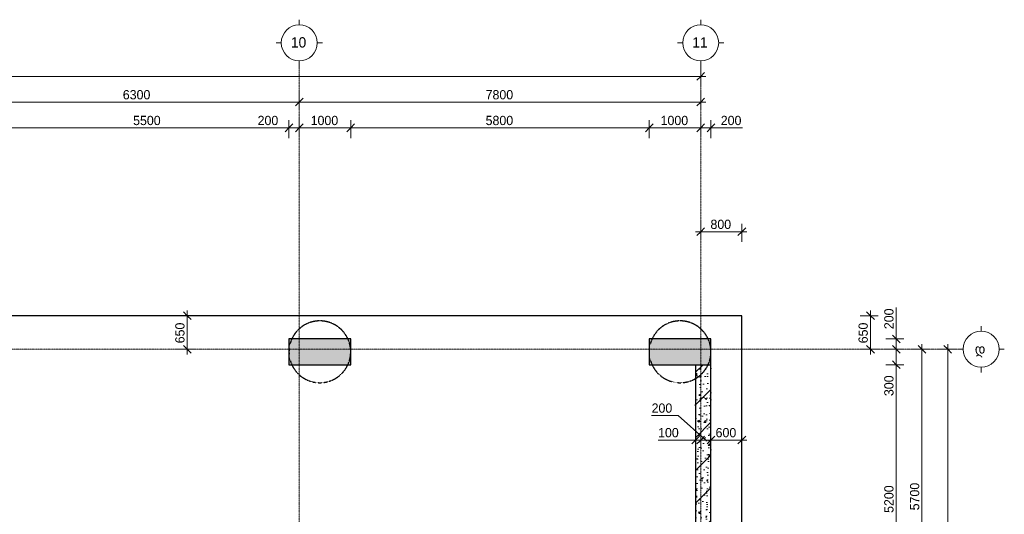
# Model space of a CAD drawing. Header units: millimetres. Extents: x -5900 to 46500, y -6400 to 30095.
# Tile 12 of 12: x 27367 to 46500, y 14194 to 23800. Entities that reach past the tile are written whole.
import ezdxf

# ---------------------------------------------------------------- set-up
doc = ezdxf.new("R2010")
doc.units = ezdxf.units.MM
doc.linetypes.add('StructuralPlan-G00_R$0$Grid Line', pattern=[22.225, 12.7, -3.175, 3.175, -3.175])
doc.linetypes.add('StructuralPlan-G00_R$0$Hidden 1_5', pattern=[2.2, 1.5, -0.7])
for name, color, linetype, lineweight in [('StructuralPlan-G00_R$0$A-010-D_DIM', 7, 'Continuous', 5), ('StructuralPlan-G00_R$0$A-010-D_DIM-100', 7, 'Continuous', 5), ('StructuralPlan-G00_R$0$A-200-M_WALL_EXT', 7, 'Continuous', 30), ('StructuralPlan-G00_R$0$A-200-M_WALL_PAT', 7, 'Continuous', 30), ('StructuralPlan-G00_R$0$S-160-M_FOUND', 7, 'Continuous', 30), ('StructuralPlan-G00_R$0$S-280-M_COLUMN', 7, 'Continuous', 30), ('StructuralPlan-G00_R$0$S-280-M_COLUMN main', 7, 'Continuous', 30), ('StructuralPlan-G00_R$0$S-280-MH_COLUMN hid lin', 7, 'StructuralPlan-G00_R$0$Hidden 1_5', 30), ('StructuralPlan-G00_R$0$Z-030-M_GRID', 7, 'Continuous', 5), ('StructuralPlan-G00_R$0$Z-033_T_GRIDREF', 7, 'Continuous', 5)]:
    doc.layers.add(name, color=color, linetype=linetype, lineweight=lineweight)
doc.styles.add('StructuralPlan-G00_R$0$Cubicon', font='Cubicon.ttf', dxfattribs={"height": 200})
doc.styles.add('StructuralPlan-G00_R$0$Cubicon_1', font='Cubicon.ttf', dxfattribs={"height": 200})
doc.styles.add('StructuralPlan-G00_R$0$Cubicon_3', font='Cubicon.ttf', dxfattribs={"height": 180})
doc.dimstyles.new('StructuralPlan-G00_R$0$CUB_DIM_1_8', dxfattribs={"dimscale": 304.8, "dimtxt": 181.601257, "dimasz": 0.492126, "dimexe": 0.492126, "dimexo": 0.0625, "dimgap": 0, "dimtad": 1, "dimdec": 0, "dimzin": 0, "dimdsep": 46, "dimtxsty": 'StructuralPlan-G00_R$0$Cubicon_3', "dimblk1": 'StructuralPlan-G00_R$0$_Oblique', "dimblk2": 'StructuralPlan-G00_R$0$_Oblique', "dimsah": 1, "dimcen": 0.09, "dimdle": 0.328084, "dimazin": 0, "dimtfac": 1, "dimtdec": 4, "dimtix": 1, "dimtmove": 0, "dimatfit": 3, "dimfxl": 0.656168, "dimfxlon": 1, "dimtvp": 1, "dimtolj": 1, "dimtzin": 0, "dimarcsym": 2})
doc.dimstyles.new('StructuralPlan-G00_R$0$CUB_DIM_1_8_1', dxfattribs={"dimscale": 304.8, "dimtxt": 181.601257, "dimasz": 0.492126, "dimexe": 0.492126, "dimexo": 0.0625, "dimgap": 0, "dimtad": 1, "dimdec": 0, "dimzin": 0, "dimdsep": 46, "dimtxsty": 'StructuralPlan-G00_R$0$Cubicon_3', "dimblk1": 'StructuralPlan-G00_R$0$_Oblique', "dimblk2": 'StructuralPlan-G00_R$0$_Oblique', "dimsah": 1, "dimcen": 0.09, "dimdle": 0.328084, "dimazin": 0, "dimtfac": 1, "dimtdec": 4, "dimtix": 1, "dimtmove": 1, "dimatfit": 3, "dimfxl": 0.656168, "dimfxlon": 1, "dimtvp": 1, "dimtolj": 1, "dimtzin": 0, "dimarcsym": 2})

# ---------------------------------------------------------------- blocks, each defined once
blk = doc.blocks.new('StructuralPlan-G00_R$0$Grid - 00_CUB_ღერძის თავი-752507-B01_RCW')
at = {"layer": 'StructuralPlan-G00_R$0$Z-033_T_GRIDREF'}
for p, q in [((0, 3.5), (0, 4.5)), ((-3.5, 0), (-4.5, 0)), ((3.5, 0), (4.5, 0)), ((0, -3.5), (0, -4.5))]:
    blk.add_line(p, q, dxfattribs=at)
blk.add_circle((0, 0), 3.5, dxfattribs=at)
blk = doc.blocks.new('StructuralPlan-G00_R$0$DIMBLOCK28-B01_RCW')
at = {"layer": 'StructuralPlan-G00_R$0$A-010-D_DIM-100', "transparency": 16777216}
for p, q in [((0, 22700), (0, 22900)), ((0, 22700), (75, 22775)), ((40600, 22700), (40600, 22900)), ((40600, 22700), (40675, 22775)), ((-100, 22700), (40700, 22700)), ((0, 22700), (-75, 22625)), ((0, 22700), (0, 22550)), ((40600, 22700), (40525, 22625)), ((40600, 22700), (40600, 22550))]:
    blk.add_line(p, q, dxfattribs=at)
at = {"layer": 'StructuralPlan-G00_R$0$A-010-D_DIM-100', "color": 0, "transparency": 16777216, "insert": (19951, 22933), "char_height": 180, "width": 838.16, "attachment_point": 1, "line_spacing_factor": 0.931288, "style": 'StructuralPlan-G00_R$0$Cubicon_3'}
blk.add_mtext('40600', dxfattribs=at)
blk = doc.blocks.new('StructuralPlan-G00_R$0$_Oblique')
at = {"color": 0, "linetype": 'ByBlock', "lineweight": -2}
blk.add_line((-0.5, -0.5), (0.5, 0.5), dxfattribs=at)
blk = doc.blocks.new('StructuralPlan-G00_R$0$DIMBLOCK33-B01_RCW')
at = {"layer": 'StructuralPlan-G00_R$0$A-010-D_DIM-100', "transparency": 16777216}
for p, q in [((26500, 22200), (26500, 22400)), ((32800, 22200), (32800, 22400)), ((26500, 22200), (26425, 22125)), ((26500, 22200), (26575, 22275)), ((26500, 22200), (32800, 22200)), ((26500, 22200), (26500, 22050)), ((32800, 22200), (32725, 22125)), ((32800, 22200), (32875, 22275)), ((32800, 22200), (32800, 22050))]:
    blk.add_line(p, q, dxfattribs=at)
at = {"layer": 'StructuralPlan-G00_R$0$A-010-D_DIM-100', "color": 0, "transparency": 16777216, "insert": (29371, 22433), "char_height": 180, "width": 670.53, "attachment_point": 1, "line_spacing_factor": 0.931288, "style": 'StructuralPlan-G00_R$0$Cubicon_3'}
blk.add_mtext('6300', dxfattribs=at)
blk = doc.blocks.new('StructuralPlan-G00_R$0$DIMBLOCK34-B01_RCW')
at = {"layer": 'StructuralPlan-G00_R$0$A-010-D_DIM-100', "transparency": 16777216}
for p, q in [((32800, 22200), (32800, 22400)), ((40600, 22200), (40600, 22400)), ((32800, 22200), (32725, 22125)), ((32800, 22200), (32875, 22275)), ((32800, 22200), (40700, 22200)), ((32800, 22200), (32800, 22050)), ((40600, 22200), (40525, 22125)), ((40600, 22200), (40675, 22275)), ((40600, 22200), (40600, 22050))]:
    blk.add_line(p, q, dxfattribs=at)
at = {"layer": 'StructuralPlan-G00_R$0$A-010-D_DIM-100', "color": 0, "transparency": 16777216, "insert": (36421, 22433), "char_height": 180, "width": 670.53, "attachment_point": 1, "line_spacing_factor": 0.931288, "style": 'StructuralPlan-G00_R$0$Cubicon_3'}
blk.add_mtext('7800', dxfattribs=at)
blk = doc.blocks.new('StructuralPlan-G00_R$0$DIMBLOCK49-B01_RCW')
at = {"layer": 'StructuralPlan-G00_R$0$A-010-D_DIM-100', "transparency": 16777216}
for p, q in [((27100, 21700), (27100, 21850)), ((32600, 21700), (32600, 21850)), ((27100, 21700), (27025, 21625)), ((27100, 21700), (27175, 21775)), ((27100, 21700), (32600, 21700)), ((27100, 21700), (27100, 21500)), ((32600, 21700), (32525, 21625)), ((32600, 21700), (32675, 21775)), ((32600, 21700), (32600, 21500))]:
    blk.add_line(p, q, dxfattribs=at)
at = {"layer": 'StructuralPlan-G00_R$0$A-010-D_DIM-100', "color": 0, "transparency": 16777216, "insert": (29571, 21933), "char_height": 180, "width": 670.53, "attachment_point": 1, "line_spacing_factor": 0.931288, "style": 'StructuralPlan-G00_R$0$Cubicon_3'}
blk.add_mtext('5500', dxfattribs=at)
blk = doc.blocks.new('StructuralPlan-G00_R$0$DIMBLOCK50-B01_RCW')
at = {"layer": 'StructuralPlan-G00_R$0$A-010-D_DIM-100', "transparency": 16777216}
for p, q in [((32600, 21700), (32600, 21850)), ((32800, 21700), (32800, 21900)), ((31990, 21700), (32510, 21700)), ((32510, 21700), (32700, 21700)), ((32600, 21700), (32525, 21625)), ((32600, 21700), (32675, 21775)), ((32600, 21700), (32800, 21700)), ((32600, 21700), (32600, 21500)), ((32800, 21700), (32725, 21625)), ((32800, 21700), (32875, 21775)), ((32800, 21700), (32800, 21550))]:
    blk.add_line(p, q, dxfattribs=at)
at = {"layer": 'StructuralPlan-G00_R$0$A-010-D_DIM-100', "color": 0, "transparency": 16777216, "insert": (31990, 21933), "char_height": 180, "width": 502.9, "attachment_point": 1, "line_spacing_factor": 0.931288, "style": 'StructuralPlan-G00_R$0$Cubicon_3'}
blk.add_mtext('200', dxfattribs=at)
blk = doc.blocks.new('StructuralPlan-G00_R$0$DIMBLOCK51-B01_RCW')
at = {"layer": 'StructuralPlan-G00_R$0$A-010-D_DIM-100', "transparency": 16777216}
for p, q in [((32800, 21700), (32800, 21900)), ((33800, 21700), (33800, 21850)), ((32800, 21700), (32725, 21625)), ((32800, 21700), (32875, 21775)), ((32800, 21700), (33800, 21700)), ((32800, 21700), (32800, 21550)), ((33800, 21700), (33725, 21625)), ((33800, 21700), (33875, 21775)), ((33800, 21700), (33800, 21500))]:
    blk.add_line(p, q, dxfattribs=at)
at = {"layer": 'StructuralPlan-G00_R$0$A-010-D_DIM-100', "color": 0, "transparency": 16777216, "insert": (33021, 21933), "char_height": 180, "width": 670.53, "attachment_point": 1, "line_spacing_factor": 0.931288, "style": 'StructuralPlan-G00_R$0$Cubicon_3'}
blk.add_mtext('1000', dxfattribs=at)
blk = doc.blocks.new('StructuralPlan-G00_R$0$DIMBLOCK52-B01_RCW')
at = {"layer": 'StructuralPlan-G00_R$0$A-010-D_DIM-100', "transparency": 16777216}
for p, q in [((33800, 21700), (33800, 21850)), ((39600, 21700), (39600, 21850)), ((33800, 21700), (33725, 21625)), ((33800, 21700), (33875, 21775)), ((33800, 21700), (39600, 21700)), ((33800, 21700), (33800, 21500)), ((39600, 21700), (39525, 21625)), ((39600, 21700), (39675, 21775)), ((39600, 21700), (39600, 21500))]:
    blk.add_line(p, q, dxfattribs=at)
at = {"layer": 'StructuralPlan-G00_R$0$A-010-D_DIM-100', "color": 0, "transparency": 16777216, "insert": (36421, 21933), "char_height": 180, "width": 670.53, "attachment_point": 1, "line_spacing_factor": 0.931288, "style": 'StructuralPlan-G00_R$0$Cubicon_3'}
blk.add_mtext('5800', dxfattribs=at)
blk = doc.blocks.new('StructuralPlan-G00_R$0$DIMBLOCK53-B01_RCW')
at = {"layer": 'StructuralPlan-G00_R$0$A-010-D_DIM-100', "transparency": 16777216}
for p, q in [((39600, 21700), (39600, 21850)), ((40600, 21700), (40600, 21900)), ((39600, 21700), (39525, 21625)), ((39600, 21700), (39675, 21775)), ((39600, 21700), (40600, 21700)), ((39600, 21700), (39600, 21500)), ((40600, 21700), (40525, 21625)), ((40600, 21700), (40675, 21775)), ((40600, 21700), (40600, 21550))]:
    blk.add_line(p, q, dxfattribs=at)
at = {"layer": 'StructuralPlan-G00_R$0$A-010-D_DIM-100', "color": 0, "transparency": 16777216, "insert": (39821, 21933), "char_height": 180, "width": 670.53, "attachment_point": 1, "line_spacing_factor": 0.931288, "style": 'StructuralPlan-G00_R$0$Cubicon_3'}
blk.add_mtext('1000', dxfattribs=at)
blk = doc.blocks.new('StructuralPlan-G00_R$0$DIMBLOCK54-B01_RCW')
at = {"layer": 'StructuralPlan-G00_R$0$A-010-D_DIM-100', "transparency": 16777216}
for p, q in [((40600, 21700), (40600, 21900)), ((40800, 21700), (40800, 21850)), ((40600, 21700), (40525, 21625)), ((40600, 21700), (40675, 21775)), ((40600, 21700), (40900, 21700)), ((40600, 21700), (40600, 21550)), ((40890, 21700), (40700, 21700)), ((40800, 21700), (40725, 21625)), ((40800, 21700), (40875, 21775)), ((40800, 21700), (40800, 21500)), ((41410, 21700), (40890, 21700))]:
    blk.add_line(p, q, dxfattribs=at)
at = {"layer": 'StructuralPlan-G00_R$0$A-010-D_DIM-100', "color": 0, "transparency": 16777216, "insert": (40990, 21933), "char_height": 180, "width": 502.9, "attachment_point": 1, "line_spacing_factor": 0.931288, "style": 'StructuralPlan-G00_R$0$Cubicon_3'}
blk.add_mtext('200', dxfattribs=at)
blk = doc.blocks.new('StructuralPlan-G00_R$0$DIMBLOCK70-B01_RCW')
at = {"layer": 'StructuralPlan-G00_R$0$A-010-D_DIM-100', "transparency": 16777216}
for p, q in [((45400, 17400), (45325, 17475)), ((45400, -100), (45400, 17500)), ((45400, 17400), (45200, 17400)), ((45400, 17400), (45475, 17325)), ((45400, 17400), (45550, 17400)), ((45400, 0), (45325, 75)), ((45400, 0), (45200, 0)), ((45400, 0), (45475, -75)), ((45400, 0), (45550, 0))]:
    blk.add_line(p, q, dxfattribs=at)
at = {"layer": 'StructuralPlan-G00_R$0$A-010-D_DIM-100', "color": 0, "transparency": 16777216, "insert": (45167, 8351), "char_height": 180, "width": 838.16, "attachment_point": 1, "rotation": 90, "line_spacing_factor": 0.931288, "style": 'StructuralPlan-G00_R$0$Cubicon_3'}
blk.add_mtext('17400', dxfattribs=at)
blk = doc.blocks.new('StructuralPlan-G00_R$0$DIMBLOCK73-B01_RCW')
at = {"layer": 'StructuralPlan-G00_R$0$A-010-D_DIM-100', "transparency": 16777216}
for p, q in [((44900, 17400), (44825, 17475)), ((44900, 11700), (44900, 17500)), ((44900, 17400), (44700, 17400)), ((44900, 17400), (44975, 17325)), ((44900, 17400), (45050, 17400)), ((44900, 11700), (44700, 11700)), ((44900, 11700), (44825, 11775)), ((44900, 11700), (44975, 11625)), ((44900, 11700), (45050, 11700))]:
    blk.add_line(p, q, dxfattribs=at)
at = {"layer": 'StructuralPlan-G00_R$0$A-010-D_DIM-100', "color": 0, "transparency": 16777216, "insert": (44667, 14271), "char_height": 180, "width": 670.53, "attachment_point": 1, "rotation": 90, "line_spacing_factor": 0.931288, "style": 'StructuralPlan-G00_R$0$Cubicon_3'}
blk.add_mtext('5700', dxfattribs=at)
blk = doc.blocks.new('StructuralPlan-G00_R$0$DIMBLOCK82-B01_RCW')
at = {"layer": 'StructuralPlan-G00_R$0$A-010-D_DIM-100', "transparency": 16777216}
for p, q in [((44400, 17100), (44200, 17100)), ((44400, 17100), (44325, 17175)), ((44400, 11900), (44400, 17100)), ((44400, 17100), (44475, 17025)), ((44400, 17100), (44550, 17100)), ((44400, 11900), (44200, 11900)), ((44400, 11900), (44325, 11975)), ((44400, 11900), (44475, 11825)), ((44400, 11900), (44550, 11900))]:
    blk.add_line(p, q, dxfattribs=at)
at = {"layer": 'StructuralPlan-G00_R$0$A-010-D_DIM-100', "color": 0, "transparency": 16777216, "insert": (44167, 14221), "char_height": 180, "width": 670.53, "attachment_point": 1, "rotation": 90, "line_spacing_factor": 0.931288, "style": 'StructuralPlan-G00_R$0$Cubicon_3'}
blk.add_mtext('5200', dxfattribs=at)
blk = doc.blocks.new('StructuralPlan-G00_R$0$DIMBLOCK83-B01_RCW')
at = {"layer": 'StructuralPlan-G00_R$0$A-010-D_DIM-100', "transparency": 16777216}
for p, q in [((44400, 17400), (44325, 17475)), ((44400, 17400), (44200, 17400)), ((44400, 17100), (44400, 17400)), ((44400, 17400), (44475, 17325)), ((44400, 17400), (44550, 17400)), ((44400, 17010), (44400, 17250)), ((44400, 17100), (44200, 17100)), ((44400, 17100), (44325, 17175)), ((44400, 17100), (44475, 17025)), ((44400, 17100), (44550, 17100)), ((44400, 16490), (44400, 17010))]:
    blk.add_line(p, q, dxfattribs=at)
at = {"layer": 'StructuralPlan-G00_R$0$A-010-D_DIM-100', "color": 0, "transparency": 16777216, "insert": (44167, 16490), "char_height": 180, "width": 502.9, "attachment_point": 1, "rotation": 90, "line_spacing_factor": 0.931288, "style": 'StructuralPlan-G00_R$0$Cubicon_3'}
blk.add_mtext('300', dxfattribs=at)
blk = doc.blocks.new('StructuralPlan-G00_R$0$DIMBLOCK84-B01_RCW')
at = {"layer": 'StructuralPlan-G00_R$0$A-010-D_DIM-100', "transparency": 16777216}
for p, q in [((44400, 18210), (44400, 17690)), ((44400, 17600), (44325, 17675)), ((44400, 17400), (44400, 17700)), ((44400, 17690), (44400, 17500)), ((44400, 17600), (44200, 17600)), ((44400, 17400), (44325, 17475)), ((44400, 17600), (44475, 17525)), ((44400, 17600), (44550, 17600)), ((44400, 17400), (44200, 17400)), ((44400, 17400), (44475, 17325)), ((44400, 17400), (44550, 17400))]:
    blk.add_line(p, q, dxfattribs=at)
at = {"layer": 'StructuralPlan-G00_R$0$A-010-D_DIM-100', "color": 0, "transparency": 16777216, "insert": (44167, 17790), "char_height": 180, "width": 502.9, "attachment_point": 1, "rotation": 90, "line_spacing_factor": 0.931288, "style": 'StructuralPlan-G00_R$0$Cubicon_3'}
blk.add_mtext('200', dxfattribs=at)
blk = doc.blocks.new('StructuralPlan-G00_R$0$DIMBLOCK126-B01_RCW')
at = {"layer": 'StructuralPlan-G00_R$0$A-010-D_DIM-100', "transparency": 16777216}
for p, q in [((43900, 18050), (43700, 18050)), ((43900, 18050), (43825, 18125)), ((43900, 17300), (43900, 18150)), ((43900, 18050), (43975, 17975)), ((43900, 18050), (44050, 18050)), ((43900, 17400), (43825, 17475)), ((43900, 17400), (43700, 17400)), ((43900, 17400), (43975, 17325)), ((43900, 17400), (44050, 17400))]:
    blk.add_line(p, q, dxfattribs=at)
at = {"layer": 'StructuralPlan-G00_R$0$A-010-D_DIM-100', "color": 0, "transparency": 16777216, "insert": (43667, 17515), "char_height": 180, "width": 502.9, "attachment_point": 1, "rotation": 90, "line_spacing_factor": 0.931288, "style": 'StructuralPlan-G00_R$0$Cubicon_3'}
blk.add_mtext('650', dxfattribs=at)
blk = doc.blocks.new('StructuralPlan-G00_R$0$DIMBLOCK127-B01_RCW')
at = {"layer": 'StructuralPlan-G00_R$0$A-010-D_DIM-100', "transparency": 16777216}
for p, q in [((40600, 19683), (40600, 19883)), ((40600, 19683), (40675, 19758)), ((41400, 19683), (41400, 19833)), ((41400, 19683), (41475, 19758)), ((40500, 19683), (41500, 19683)), ((40600, 19683), (40525, 19608)), ((40600, 19683), (40600, 19533)), ((41400, 19683), (41325, 19608)), ((41400, 19683), (41400, 19483))]:
    blk.add_line(p, q, dxfattribs=at)
at = {"layer": 'StructuralPlan-G00_R$0$A-010-D_DIM-100', "color": 0, "transparency": 16777216, "insert": (40790, 19916), "char_height": 180, "width": 502.9, "attachment_point": 1, "line_spacing_factor": 0.931288, "style": 'StructuralPlan-G00_R$0$Cubicon_3'}
blk.add_mtext('800', dxfattribs=at)
blk = doc.blocks.new('StructuralPlan-G00_R$0$DIMBLOCK135-B01_RCW')
at = {"layer": 'StructuralPlan-G00_R$0$A-010-D_DIM-100', "transparency": 16777216}
for p, q in [((40500, 15637), (40500, 15837)), ((40500, 15637), (40575, 15712)), ((40600, 15637), (40600, 15837)), ((40600, 15637), (40675, 15712)), ((39772, 15637), (40292, 15637)), ((40292, 15637), (40550, 15637)), ((40400, 15637), (40600, 15637)), ((40500, 15637), (40425, 15562)), ((40500, 15637), (40500, 15487)), ((40600, 15637), (40525, 15562)), ((40600, 15637), (40600, 15487))]:
    blk.add_line(p, q, dxfattribs=at)
at = {"layer": 'StructuralPlan-G00_R$0$A-010-D_DIM-100', "color": 0, "transparency": 16777216, "insert": (39772, 15870), "char_height": 180, "width": 502.9, "attachment_point": 1, "line_spacing_factor": 0.931288, "style": 'StructuralPlan-G00_R$0$Cubicon_3'}
blk.add_mtext('100', dxfattribs=at)
blk = doc.blocks.new('StructuralPlan-G00_R$0$DIMBLOCK136-B01_RCW')
at = {"layer": 'StructuralPlan-G00_R$0$A-010-D_DIM-100', "transparency": 16777216}
for p, q in [((39646, 16114), (40165, 16114)), ((40165, 16114), (40700, 15637)), ((40600, 15637), (40600, 15837)), ((40600, 15637), (40675, 15712)), ((40800, 15637), (40800, 15837)), ((40800, 15637), (40875, 15712)), ((40600, 15637), (40525, 15562)), ((40600, 15637), (40800, 15637)), ((40600, 15637), (40600, 15487)), ((40800, 15637), (40725, 15562)), ((40800, 15637), (40800, 15487))]:
    blk.add_line(p, q, dxfattribs=at)
at = {"layer": 'StructuralPlan-G00_R$0$A-010-D_DIM-100', "color": 0, "transparency": 16777216, "insert": (39646, 16347), "char_height": 180, "width": 502.9, "attachment_point": 1, "line_spacing_factor": 0.931288, "style": 'StructuralPlan-G00_R$0$Cubicon_3'}
blk.add_mtext('200', dxfattribs=at)
blk = doc.blocks.new('StructuralPlan-G00_R$0$DIMBLOCK137-B01_RCW')
at = {"layer": 'StructuralPlan-G00_R$0$A-010-D_DIM-100', "transparency": 16777216}
for p, q in [((40800, 15637), (40800, 15837)), ((40800, 15637), (40875, 15712)), ((41400, 15637), (41400, 15837)), ((41400, 15637), (41475, 15712)), ((40800, 15637), (40725, 15562)), ((40800, 15637), (41500, 15637)), ((40800, 15637), (40800, 15487)), ((41400, 15637), (41325, 15562)), ((41400, 15637), (41400, 15487))]:
    blk.add_line(p, q, dxfattribs=at)
at = {"layer": 'StructuralPlan-G00_R$0$A-010-D_DIM-100', "color": 0, "transparency": 16777216, "insert": (40890, 15870), "char_height": 180, "width": 502.9, "attachment_point": 1, "line_spacing_factor": 0.931288, "style": 'StructuralPlan-G00_R$0$Cubicon_3'}
blk.add_mtext('600', dxfattribs=at)
blk = doc.blocks.new('StructuralPlan-G00_R$0$DIMBLOCK138-B01_RCW')
at = {"layer": 'StructuralPlan-G00_R$0$A-010-D_DIM-100', "transparency": 16777216}
for p, q in [((30623, 18050), (30423, 18050)), ((30623, 18050), (30548, 18125)), ((30623, 17300), (30623, 18150)), ((30623, 18050), (30698, 17975)), ((30623, 18050), (30773, 18050)), ((30623, 17400), (30548, 17475)), ((30623, 17400), (30423, 17400)), ((30623, 17400), (30698, 17325)), ((30623, 17400), (30773, 17400))]:
    blk.add_line(p, q, dxfattribs=at)
at = {"layer": 'StructuralPlan-G00_R$0$A-010-D_DIM-100', "color": 0, "transparency": 16777216, "insert": (30390, 17515), "char_height": 180, "width": 502.9, "attachment_point": 1, "rotation": 90, "line_spacing_factor": 0.931288, "style": 'StructuralPlan-G00_R$0$Cubicon_3'}
blk.add_mtext('650', dxfattribs=at)
blk = doc.blocks.new('StructuralPlan-G00_R')
at = {"layer": 'StructuralPlan-G00_R$0$A-200-M_WALL_PAT', "lineweight": 5}
h = blk.add_hatch(dxfattribs=at)
h.set_pattern_fill('FP_1', color=256, angle=225, style=0, pattern_type=2)
h.set_pattern_definition([(45, (0, 0), (-318.198, 318.198), []), (50, (0, 0), (430.3563, -37.6515), [45, -495]), (355, (0, 0), (-83.251, 451.315), [36, -396]), (100.451, (35.86, -3.14), (347.1085, 413.661), [38.244, -420.685]), (46.184, (1e-14, 120), (640.3435, -99.3137), [67.5, -742.5]), (96.636, (53.36, 111.7), (560.7935, 584.475), [57.366, -631.028]), (351.184, (1e-14, 120), (560.799, 584.469), [54, -594]), (21, (60, 90), (358.1443, -241.5716), [45, -495]), (326, (60, 90), (145.989, 435.09), [36, -396]), (71.451, (89.84, 69.87), (504.135, 193.5146), [38.244, -420.685]), (37.5, (0, 0), (4.86394, 133.15754), [3.353, -257.447, 3.353, -264.647, -265]), (37.5, (0, 0), (4.86394, 133.15754), [-528.8, 3.353, -261.647]), (7.5, (0, 0), (105.2278, 157.7647), [3.353, -149.447, 3.353, -251.447, -101]), (7.5, (0, 0), (105.2278, 157.7647), [-407.6, 3.353, -97.647]), (327.5, (-89.2, 1e-14), (213.52897, -9.02195), [3.353, -96.647, 3.353, -308.647, -414]), (327.5, (-89.2, 1e-14), (213.52897, -9.02195), [-412, 3.353, -410.647]), (317.5, (-129.2, 1e-14), (233.2745, 40.042), [3.353, -126.647, 3.353, -203.847, -294]), (317.5, (-129.2, 1e-14), (233.2745, 40.042), [-337.2, 3.353, -290.647])])
h.paths.add_polyline_path([(40800, 11900), (40800, 17100), (40500, 17100), (40500, 11900)])
at = {"layer": 'StructuralPlan-G00_R$0$S-280-M_COLUMN main', "true_color": 0xa4a4a4}
for points in [[(33800, 17100), (33800, 17600), (32600, 17600), (32600, 17100)], [(40800, 17100), (40800, 17600), (39600, 17600), (39600, 17100), (40500, 17100)]]:
    blk.add_hatch(color=253, dxfattribs=at).paths.add_polyline_path(points)
at = {"layer": 'StructuralPlan-G00_R$0$A-200-M_WALL_EXT'}
for p, q in [((40500, 17100), (40500, 11900)), ((40800, 5500), (40800, 17100))]:
    blk.add_line(p, q, dxfattribs=at)
at = {"layer": 'StructuralPlan-G00_R$0$S-160-M_FOUND'}
for p, q in [((41400, 18050), (-300, 18050)), ((41400, -700), (41400, 18050))]:
    blk.add_line(p, q, dxfattribs=at)
at = {"layer": 'StructuralPlan-G00_R$0$S-280-M_COLUMN'}
for p, q in [((33800, 17600), (32600, 17600)), ((32600, 17600), (32600, 17100)), ((33800, 17100), (33800, 17600)), ((40800, 17600), (39600, 17600)), ((39600, 17600), (39600, 17100)), ((40800, 17100), (40800, 17600)), ((32600, 17100), (33800, 17100)), ((39600, 17100), (40500, 17100))]:
    blk.add_line(p, q, dxfattribs=at)
at = {"layer": 'StructuralPlan-G00_R$0$S-280-M_COLUMN main'}
blk.add_line((40500, 17100), (40800, 17100), dxfattribs=at)
at = {"layer": 'StructuralPlan-G00_R$0$S-280-MH_COLUMN hid lin'}
for centre, start, end in [((33200, 17350), 90, 179.93354), ((33200, 17350), 0.06646, 90), ((40200, 17350), 90, 179.93354), ((40200, 17350), 0.06646, 90), ((33200, 17350), 180.06646, 270), ((33200, 17350), 270, 359.93354), ((40200, 17350), 180.06646, 270), ((40200, 17350), 270, 359.93354)]:
    blk.add_arc(centre, 600, start, end, dxfattribs=at)
at = {"layer": 'StructuralPlan-G00_R$0$Z-030-M_GRID', "linetype": 'StructuralPlan-G00_R$0$Grid Line'}
for p, q in [((32800, 22900), (32800, -5500)), ((40600, 22900), (40600, -5500)), ((45600, 17400), (-5000, 17400))]:
    blk.add_line(p, q, dxfattribs=at)
at = {"layer": 'StructuralPlan-G00_R$0$Z-033_T_GRIDREF', "xscale": 99.99999999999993, "yscale": 99.99999999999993, "zscale": 99.99999999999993}
for p, rotation in [((32800, 23350), 180), ((40600, 23350), 180), ((46050, 17400), 89.99999999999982)]:
    blk.add_blockref('StructuralPlan-G00_R$0$Grid - 00_CUB_ღერძის თავი-752507-B01_RCW', p, dxfattribs=dict(at, rotation=rotation))
at = {"layer": 'StructuralPlan-G00_R$0$Z-033_T_GRIDREF', "char_height": 200, "attachment_point": 1}
for s, insert, width, style in [('10', (32638.1, 23459.8), 384.81, 'StructuralPlan-G00_R$0$Cubicon_1'), ('11', (40438.1, 23459.8), 384.81, 'StructuralPlan-G00_R$0$Cubicon_1'), ('\\fCubicon|b0|i0|c254|p2|;დ', (45926.6, 17507.1), 296.624, 'StructuralPlan-G00_R$0$Cubicon')]:
    blk.add_mtext(s, dxfattribs=dict(at, insert=insert, width=width, style=style))
at = {"layer": 'StructuralPlan-G00_R$0$A-010-D_DIM'}
for base, p1, p2, override, picture, middle in [((40600, 22700), (0, 22900), (40600, 22900), {"dimpost": '<>', "dimfxl": 40599.999976}, 'StructuralPlan-G00_R$0$DIMBLOCK28-B01_RCW', (20300, 22791.8)), ((32800, 22200), (26500, 22400), (32800, 22400), {"dimpost": '<>', "dimfxl": 6299.999976}, 'StructuralPlan-G00_R$0$DIMBLOCK33-B01_RCW', (29650, 22291.9)), ((40600, 22200), (32800, 22400), (40600, 22400), {"dimpost": '<>', "dimfxl": 7800.000012}, 'StructuralPlan-G00_R$0$DIMBLOCK34-B01_RCW', (36700, 22291.8)), ((32600, 21700), (27100, 21500), (32600, 21500), {"dimpost": '<>', "dimfxl": 5499.999976}, 'StructuralPlan-G00_R$0$DIMBLOCK49-B01_RCW', (29850, 21791.8)), ((33800, 21700), (32800, 21900), (33800, 21500), {"dimpost": '<>', "dimfxl": 1077.032961}, 'StructuralPlan-G00_R$0$DIMBLOCK51-B01_RCW', (33300, 21791.8)), ((39600, 21700), (33800, 21500), (39600, 21500), {"dimpost": '<>', "dimfxl": 5800.000012}, 'StructuralPlan-G00_R$0$DIMBLOCK52-B01_RCW', (36700, 21791.8)), ((40600, 21700), (39600, 21500), (40600, 21900), {"dimpost": '<>', "dimfxl": 1077.032961}, 'StructuralPlan-G00_R$0$DIMBLOCK53-B01_RCW', (40100, 21791.8)), ((41400, 19683.2), (40600, 19883.2), (41400, 19483.2), {"dimpost": '<>', "dimfxl": 894.427191}, 'StructuralPlan-G00_R$0$DIMBLOCK127-B01_RCW', (41000, 19775)), ((41400, 15637.2), (40800, 15837.2), (41400, 15837.2), {"dimpost": '<>', "dimfxl": 600}, 'StructuralPlan-G00_R$0$DIMBLOCK137-B01_RCW', (41100, 15729.1))]:
    dim = blk.add_linear_dim(base=base, p1=p1, p2=p2, dimstyle='StructuralPlan-G00_R$0$CUB_DIM_1_8', override=override, dxfattribs=at)
    dim.commit()
    dim.dimension.update_dxf_attribs({"geometry": picture, "text_midpoint": middle})
for base, p1, p2, override, picture, middle in [((32800, 21700), (32600, 21500), (32800, 21900), {"dimpost": '<>', "dimfxl": 447.213595}, 'StructuralPlan-G00_R$0$DIMBLOCK50-B01_RCW', (32241.9, 21813.1)), ((40800, 21700), (40600, 21900), (40800, 21500), {"dimpost": '<>', "dimfxl": 447.213595}, 'StructuralPlan-G00_R$0$DIMBLOCK54-B01_RCW', (41241.9, 21813.1)), ((40800, 15637.2), (40600, 15837.2), (40800, 15837.2), {"dimpost": '<>', "dimfxl": 200}, 'StructuralPlan-G00_R$0$DIMBLOCK136-B01_RCW', (39897.4, 16226.8)), ((40600, 15637.2), (40500, 15837.2), (40600, 15837.2), {"dimpost": '<>', "dimfxl": 100}, 'StructuralPlan-G00_R$0$DIMBLOCK135-B01_RCW', (40023.9, 15750.3))]:
    dim = blk.add_linear_dim(base=base, p1=p1, p2=p2, dimstyle='StructuralPlan-G00_R$0$CUB_DIM_1_8_1', override=override, dxfattribs=at)
    dim.commit()
    dim.dimension.update_dxf_attribs({"geometry": picture, "text_midpoint": middle, "dimtype": 128})
for base, p1, p2, override, picture, middle in [((44400, 17600), (44200, 17400), (44200, 17600), {"dimpost": '<>', "dimfxl": 200}, 'StructuralPlan-G00_R$0$DIMBLOCK84-B01_RCW', (44286.9, 18041.9)), ((44400, 17400), (44200, 17100), (44200, 17400), {"dimpost": '<>', "dimfxl": 300}, 'StructuralPlan-G00_R$0$DIMBLOCK83-B01_RCW', (44286.9, 16741.9))]:
    dim = blk.add_linear_dim(base=base, p1=p1, p2=p2, angle=90, dimstyle='StructuralPlan-G00_R$0$CUB_DIM_1_8_1', override=override, dxfattribs=at)
    dim.commit()
    dim.dimension.update_dxf_attribs({"geometry": picture, "text_midpoint": middle, "dimtype": 128, "text_rotation": 90})
for base, p1, p2, override, picture, middle in [((30623.2, 18050), (30423.2, 17400), (30423.2, 18050), {"dimpost": '<>', "dimfxl": 650}, 'StructuralPlan-G00_R$0$DIMBLOCK138-B01_RCW', (30531.3, 17725)), ((43900, 18050), (43700, 17400), (43700, 18050), {"dimpost": '<>', "dimfxl": 650}, 'StructuralPlan-G00_R$0$DIMBLOCK126-B01_RCW', (43808.2, 17725)), ((44900, 17400), (44700, 11700), (44700, 17400), {"dimpost": '<>', "dimfxl": 5699.999917}, 'StructuralPlan-G00_R$0$DIMBLOCK73-B01_RCW', (44808.2, 14550)), ((45400, 17400), (45200, 0), (45200, 17400), {"dimpost": '<>', "dimfxl": 17399.999996}, 'StructuralPlan-G00_R$0$DIMBLOCK70-B01_RCW', (45308.2, 8700)), ((44400, 17100), (44200, 11900), (44200, 17100), {"dimpost": '<>', "dimfxl": 5199.999917}, 'StructuralPlan-G00_R$0$DIMBLOCK82-B01_RCW', (44308.2, 14500))]:
    dim = blk.add_linear_dim(base=base, p1=p1, p2=p2, angle=90, dimstyle='StructuralPlan-G00_R$0$CUB_DIM_1_8', override=override, dxfattribs=at)
    dim.commit()
    dim.dimension.update_dxf_attribs({"geometry": picture, "text_midpoint": middle})

msp = doc.modelspace()

# ---------------------------------------------------------------- block references
msp.add_blockref('StructuralPlan-G00_R', (0, 0))

doc.saveas('drawing.dxf')
